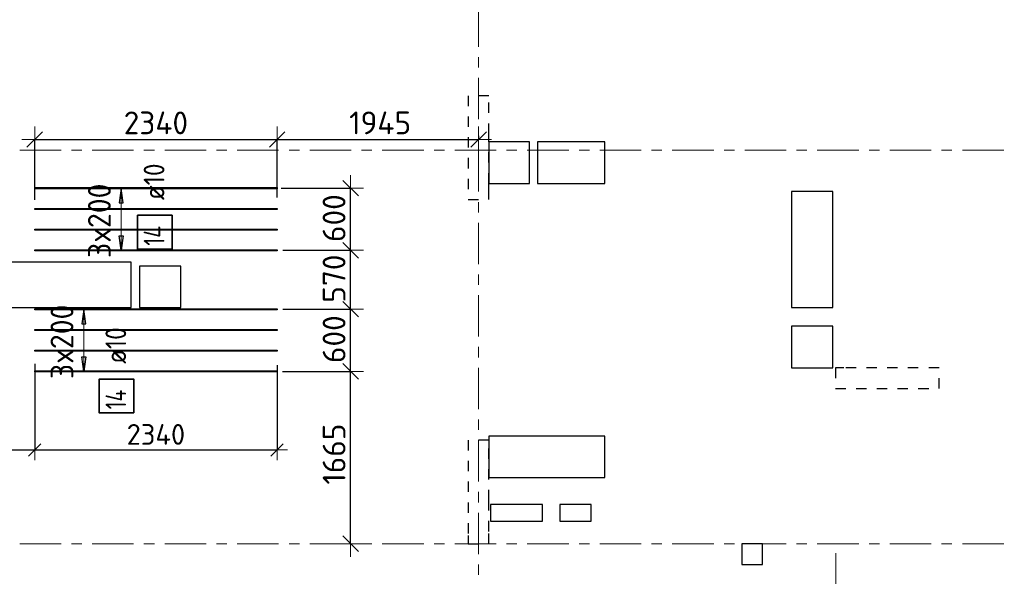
# Model space of a CAD drawing. Header units: metres. Extents: x -38 to 97, y -15 to 21.
# Tile 14 of 233: x 47.07 to 56.58, y 8.69 to 14.06. Entities that reach past the tile are written whole.
import ezdxf

# ---------------------------------------------------------------- set-up
doc = ezdxf.new("R2010")
doc.units = ezdxf.units.M
doc.header["$PDMODE"] = 65
for name, pattern in [('______11', [0.5, 0.4, -0.05, 0, -0.05]), ('______2', [0.0405, 0.03, -0.0105]), ('______5', [1.1, 0.8, -0.1, 0.1, -0.1])]:
    doc.linetypes.add(name, pattern=pattern)
for name, color, linetype, lineweight in [('XR$2$Осевая линия (1)', 7, '______5', 13), ('XR$5$Перекрытие (1)', 7, 'Continuous', 35), ('XR$5$Размерная линия (1)', 7, 'Continuous', 13), ('XR$5$Размерная линия_ общее', 7, 'Continuous', 13)]:
    doc.layers.add(name, color=color, linetype=linetype, lineweight=lineweight)
doc.layers.add('XR$5$Арм.стержн.Доп. Арм верхн.зоны Х', color=7, linetype='Continuous', lineweight=35, true_color=0x8c8cff)
doc.layers.add('XR$7$Стена_ бетон несущ.', color=7, linetype='Continuous', lineweight=70, true_color=0xb4b496)
doc.styles.add('ISOCPEUR', font='txt')
doc.dimstyles.new('DIMSTYLE_3', dxfattribs={"dimtxt": 0.2, "dimasz": 0.2, "dimexe": 0, "dimexo": 0, "dimgap": 0.1, "dimtad": 2, "dimdec": 0, "dimlfac": 1000, "dimrnd": 5, "dimzin": 12, "dimdsep": 46, "dimtxsty": 'ISOCPEUR', "dimblk1": 'ALL_ML_STRICH', "dimblk2": 'ALL_ML_STRICH', "dimsah": 1, "dimcen": 0, "dimclrd": 7, "dimclre": 256, "dimclrt": 7, "dimadec": 0, "dimazin": 0, "dimtfac": 1, "dimtdec": 0, "dimtix": 1, "dimtmove": 2, "dimatfit": 3, "dimfxl": 0, "dimtzin": 0, "dimlwd": 0, "dimlwe": -3, "dimarcsym": 0})
doc.dimstyles.new('DIMSTYLE_37', dxfattribs={"dimtxt": 0.22, "dimasz": 0.25, "dimexe": 0, "dimexo": 0, "dimgap": 0.11, "dimtad": 2, "dimdec": 0, "dimlfac": 1000, "dimrnd": 1, "dimzin": 12, "dimdsep": 46, "dimtxsty": 'ISOCPEUR', "dimblk1": 'ALL_ML_STRICH', "dimblk2": 'ALL_ML_STRICH', "dimsah": 1, "dimcen": 0, "dimclrd": 7, "dimclre": 256, "dimclrt": 7, "dimadec": 0, "dimazin": 0, "dimtfac": 1, "dimtdec": 0, "dimtix": 1, "dimtmove": 2, "dimatfit": 3, "dimfxl": 0, "dimtzin": 0, "dimlwd": 0, "dimlwe": -3, "dimarcsym": 0})
doc.dimstyles.new('DIMSTYLE_38', dxfattribs={"dimtxt": 0.22, "dimasz": 0.25, "dimexe": 0, "dimexo": 0, "dimgap": 0.11, "dimtad": 2, "dimdec": 0, "dimlfac": 1000, "dimrnd": 1, "dimzin": 12, "dimdsep": 46, "dimtxsty": 'ISOCPEUR', "dimblk1": 'ALL_ML_STRICH', "dimblk2": 'ALL_ML_STRICH', "dimsah": 1, "dimcen": 0, "dimclrd": 7, "dimclre": 256, "dimclrt": 7, "dimadec": 0, "dimazin": 0, "dimtfac": 1, "dimtdec": 0, "dimtix": 1, "dimtmove": 2, "dimatfit": 3, "dimfxl": 0, "dimtzin": 0, "dimlwd": 0, "dimlwe": -3, "dimarcsym": 0})
doc.dimstyles.new('DIMSTYLE_39', dxfattribs={"dimtxt": 0.22, "dimasz": 0.25, "dimexe": 0, "dimexo": 0, "dimgap": 0.11, "dimtad": 2, "dimdec": 0, "dimlfac": 1000, "dimrnd": 5, "dimzin": 12, "dimdsep": 46, "dimtxsty": 'ISOCPEUR', "dimblk1": 'ALL_ML_STRICH', "dimblk2": 'ALL_ML_STRICH', "dimsah": 1, "dimcen": 0, "dimclrd": 7, "dimclre": 256, "dimclrt": 7, "dimadec": 0, "dimazin": 0, "dimtfac": 1, "dimtdec": 0, "dimtix": 1, "dimtmove": 2, "dimatfit": 3, "dimfxl": 0, "dimtzin": 0, "dimlwd": 0, "dimlwe": -3, "dimarcsym": 0})
doc.dimstyles.new('DIMSTYLE_40', dxfattribs={"dimtxt": 0.22, "dimasz": 0.25, "dimexe": 0, "dimexo": 0, "dimgap": 0.11, "dimtad": 2, "dimdec": 0, "dimlfac": 1000, "dimrnd": 5, "dimzin": 12, "dimdsep": 46, "dimtxsty": 'ISOCPEUR', "dimblk1": 'ALL_ML_STRICH', "dimblk2": 'ALL_ML_STRICH', "dimsah": 1, "dimcen": 0, "dimclrd": 7, "dimclre": 256, "dimclrt": 7, "dimadec": 0, "dimazin": 0, "dimtfac": 1, "dimtdec": 0, "dimtix": 1, "dimtmove": 2, "dimatfit": 3, "dimfxl": 0, "dimtvp": 1.2, "dimtzin": 0, "dimlwd": 0, "dimlwe": -3, "dimarcsym": 0})
doc.dimstyles.new('DIMSTYLE_41', dxfattribs={"dimtxt": 0.22, "dimasz": 0.25, "dimexe": 0, "dimexo": 0, "dimgap": 0.11, "dimtad": 2, "dimdec": 0, "dimlfac": 1000, "dimrnd": 5, "dimzin": 12, "dimdsep": 46, "dimtxsty": 'ISOCPEUR', "dimblk1": 'ALL_ML_STRICH', "dimblk2": 'ALL_ML_STRICH', "dimsah": 1, "dimcen": 0, "dimclrd": 7, "dimclre": 256, "dimclrt": 7, "dimadec": 0, "dimazin": 0, "dimtfac": 1, "dimtdec": 0, "dimtix": 1, "dimtmove": 2, "dimatfit": 3, "dimfxl": 0, "dimtvp": 1.2, "dimtzin": 0, "dimlwd": 0, "dimlwe": -3, "dimarcsym": 0})

# ---------------------------------------------------------------- blocks, each defined once
blk = doc.blocks.new('ALL_ML_STRICH')
at = {"color": 0, "linetype": 'ByBlock', "lineweight": -2}
for p, q in [((0, -0.5), (0, 0.5)), ((-1, 0), (0.5, 0)), ((-0.3, -0.3), (0.3, 0.3))]:
    blk.add_line(p, q, dxfattribs=at)
blk = doc.blocks.new('*D595')
at = {"layer": 'DEFPOINTS', "color": 7, "linetype": 'Continuous', "lineweight": 13, "transparency": 33554687}
for p in [(47.2151, 12.9041), (47.2151, 12.3008), (49.5551, 12.3232)]:
    blk.add_point(p, dxfattribs=at)
at = {"layer": 'XR$5$Размерная линия_ общее', "color": 253, "linetype": 'Continuous', "lineweight": -2, "true_color": 0xa0a0a0, "transparency": 33554687}
for p, q in [((47.2151, 12.3208), (47.2151, 12.9041)), ((49.5551, 12.3432), (49.5551, 12.9041))]:
    blk.add_line(p, q, dxfattribs=at)
at = {"layer": 'XR$5$Размерная линия_ общее', "color": 7, "linetype": 'Continuous', "lineweight": -2, "transparency": 33554687}
blk.add_line((47.2151, 12.9041), (49.5551, 12.9041), dxfattribs=at)
at = {"layer": 'XR$5$Размерная линия_ общее', "color": 7, "linetype": 'Continuous', "lineweight": 13, "transparency": 33554687, "xscale": 0.25, "yscale": 0.25, "zscale": 0.25, "rotation": 180}
blk.add_blockref('ALL_ML_STRICH', (47.2151, 12.9041), dxfattribs=at)
at = {"layer": 'XR$5$Размерная линия_ общее', "color": 7, "linetype": 'Continuous', "lineweight": 13, "transparency": 33554687, "xscale": 0.25, "yscale": 0.25, "zscale": 0.25}
blk.add_blockref('ALL_ML_STRICH', (49.5551, 12.9041), dxfattribs=at)
at = {"layer": 'XR$5$Размерная линия_ общее', "color": 7, "linetype": 'Continuous', "lineweight": 13, "transparency": 33554687, "insert": (48.3851, 13.0641), "char_height": 0.22, "width": 0.88, "attachment_point": 5, "style": 'ISOCPEUR'}
blk.add_mtext('\\A1;{2340}', dxfattribs=at)
blk = doc.blocks.new('*D596')
at = {"layer": 'DEFPOINTS', "color": 7, "linetype": 'Continuous', "lineweight": 13, "transparency": 33554687}
for p in [(51.5, 12.96), (49.5551, 12.9041), (49.5551, 12.3232)]:
    blk.add_point(p, dxfattribs=at)
at = {"layer": 'XR$5$Размерная линия_ общее', "color": 253, "linetype": 'Continuous', "lineweight": -2, "true_color": 0xa0a0a0, "transparency": 33554687}
for p, q in [((51.5, 12.94), (51.5, 12.9041)), ((49.5551, 12.3432), (49.5551, 12.9041))]:
    blk.add_line(p, q, dxfattribs=at)
at = {"layer": 'XR$5$Размерная линия_ общее', "color": 7, "linetype": 'Continuous', "lineweight": -2, "transparency": 33554687}
blk.add_line((49.5551, 12.9041), (51.5, 12.9041), dxfattribs=at)
at = {"layer": 'XR$5$Размерная линия_ общее', "color": 7, "linetype": 'Continuous', "lineweight": 13, "transparency": 33554687, "xscale": 0.25, "yscale": 0.25, "zscale": 0.25, "rotation": 180}
blk.add_blockref('ALL_ML_STRICH', (49.5551, 12.9041), dxfattribs=at)
at = {"layer": 'XR$5$Размерная линия_ общее', "color": 7, "linetype": 'Continuous', "lineweight": 13, "transparency": 33554687, "xscale": 0.25, "yscale": 0.25, "zscale": 0.25}
blk.add_blockref('ALL_ML_STRICH', (51.5, 12.9041), dxfattribs=at)
at = {"layer": 'XR$5$Размерная линия_ общее', "color": 7, "linetype": 'Continuous', "lineweight": 13, "transparency": 33554687, "insert": (50.5495, 13.0641), "char_height": 0.22, "width": 0.88, "attachment_point": 5, "style": 'ISOCPEUR'}
blk.add_mtext('\\A1;{1945}', dxfattribs=at)
blk = doc.blocks.new('*D597')
at = {"layer": 'DEFPOINTS', "color": 7, "linetype": 'Continuous', "lineweight": 13, "transparency": 33554687}
for p in [(49.5084, 10.6647), (50.0288, 9), (50.2651, 9)]:
    blk.add_point(p, dxfattribs=at)
at = {"layer": 'XR$5$Размерная линия_ общее', "color": 253, "linetype": 'Continuous', "lineweight": -2, "true_color": 0xa0a0a0, "transparency": 33554687}
for p, q in [((49.6084, 10.6647), (50.2651, 10.6647)), ((50.2651, 9), (50.2651, 9))]:
    blk.add_line(p, q, dxfattribs=at)
at = {"layer": 'XR$5$Размерная линия_ общее', "color": 7, "linetype": 'Continuous', "lineweight": -2, "transparency": 33554687}
blk.add_line((50.2651, 9), (50.2651, 10.6647), dxfattribs=at)
at = {"layer": 'XR$5$Размерная линия_ общее', "color": 7, "linetype": 'Continuous', "lineweight": 13, "transparency": 33554687, "xscale": 0.25, "yscale": 0.25, "zscale": 0.25}
for p, rotation in [((50.2651, 10.6647), 90), ((50.2651, 9), 270)]:
    blk.add_blockref('ALL_ML_STRICH', p, dxfattribs=dict(at, rotation=rotation))
at = {"layer": 'XR$5$Размерная линия_ общее', "color": 7, "linetype": 'Continuous', "lineweight": 13, "transparency": 33554687, "insert": (50.1051, 9.8654), "char_height": 0.22, "width": 0.88, "attachment_point": 5, "rotation": 90, "style": 'ISOCPEUR'}
blk.add_mtext('\\A1;{1665}', dxfattribs=at)
blk = doc.blocks.new('*D598')
at = {"layer": 'DEFPOINTS', "color": 7, "linetype": 'Continuous', "lineweight": 13, "transparency": 33554687}
for p in [(49.5107, 11.2647), (49.5084, 10.6647), (50.2651, 10.6647)]:
    blk.add_point(p, dxfattribs=at)
at = {"layer": 'XR$5$Размерная линия_ общее', "color": 253, "linetype": 'Continuous', "lineweight": -2, "true_color": 0xa0a0a0, "transparency": 33554687}
for p, q in [((49.6107, 11.2647), (50.2651, 11.2647)), ((49.6084, 10.6647), (50.2651, 10.6647))]:
    blk.add_line(p, q, dxfattribs=at)
at = {"layer": 'XR$5$Размерная линия_ общее', "color": 7, "linetype": 'Continuous', "lineweight": -2, "transparency": 33554687}
blk.add_line((50.2651, 10.6647), (50.2651, 11.2647), dxfattribs=at)
at = {"layer": 'XR$5$Размерная линия_ общее', "color": 7, "linetype": 'Continuous', "lineweight": 13, "transparency": 33554687, "xscale": 0.25, "yscale": 0.25, "zscale": 0.25}
for p, rotation in [((50.2651, 11.2647), 90), ((50.2651, 10.6647), 270)]:
    blk.add_blockref('ALL_ML_STRICH', p, dxfattribs=dict(at, rotation=rotation))
at = {"layer": 'XR$5$Размерная линия_ общее', "color": 7, "linetype": 'Continuous', "lineweight": 13, "transparency": 33554687, "insert": (50.1051, 10.9757), "char_height": 0.22, "width": 0.66, "attachment_point": 5, "rotation": 90, "style": 'ISOCPEUR'}
blk.add_mtext('\\A1;{600}', dxfattribs=at)
blk = doc.blocks.new('*D599')
at = {"layer": 'DEFPOINTS', "color": 7, "linetype": 'Continuous', "lineweight": 13, "transparency": 33554687}
for p in [(49.5119, 11.8336), (49.5107, 11.2647), (50.2651, 11.2647)]:
    blk.add_point(p, dxfattribs=at)
at = {"layer": 'XR$5$Размерная линия_ общее', "color": 253, "linetype": 'Continuous', "lineweight": -2, "true_color": 0xa0a0a0, "transparency": 33554687}
for p, q in [((49.6119, 11.8336), (50.2651, 11.8336)), ((49.6107, 11.2647), (50.2651, 11.2647))]:
    blk.add_line(p, q, dxfattribs=at)
at = {"layer": 'XR$5$Размерная линия_ общее', "color": 7, "linetype": 'Continuous', "lineweight": -2, "transparency": 33554687}
blk.add_line((50.2651, 11.2647), (50.2651, 11.8336), dxfattribs=at)
at = {"layer": 'XR$5$Размерная линия_ общее', "color": 7, "linetype": 'Continuous', "lineweight": 13, "transparency": 33554687, "xscale": 0.25, "yscale": 0.25, "zscale": 0.25}
for p, rotation in [((50.2651, 11.8336), 90), ((50.2651, 11.2647), 270)]:
    blk.add_blockref('ALL_ML_STRICH', p, dxfattribs=dict(at, rotation=rotation))
at = {"layer": 'XR$5$Размерная линия_ общее', "color": 7, "linetype": 'Continuous', "lineweight": 13, "transparency": 33554687, "insert": (50.1051, 11.5602), "char_height": 0.22, "width": 0.66, "attachment_point": 5, "rotation": 90, "style": 'ISOCPEUR'}
blk.add_mtext('\\A1;{570}', dxfattribs=at)
blk = doc.blocks.new('*D600')
at = {"layer": 'DEFPOINTS', "color": 7, "linetype": 'Continuous', "lineweight": 13, "transparency": 33554687}
for p in [(49.4948, 12.4336), (49.5119, 11.8336), (50.2651, 11.8336)]:
    blk.add_point(p, dxfattribs=at)
at = {"layer": 'XR$5$Размерная линия_ общее', "color": 253, "linetype": 'Continuous', "lineweight": -2, "true_color": 0xa0a0a0, "transparency": 33554687}
for p, q in [((49.5948, 12.4336), (50.2651, 12.4336)), ((49.6119, 11.8336), (50.2651, 11.8336))]:
    blk.add_line(p, q, dxfattribs=at)
at = {"layer": 'XR$5$Размерная линия_ общее', "color": 7, "linetype": 'Continuous', "lineweight": -2, "transparency": 33554687}
blk.add_line((50.2651, 11.8336), (50.2651, 12.4336), dxfattribs=at)
at = {"layer": 'XR$5$Размерная линия_ общее', "color": 7, "linetype": 'Continuous', "lineweight": 13, "transparency": 33554687, "xscale": 0.25, "yscale": 0.25, "zscale": 0.25}
for p, rotation in [((50.2651, 12.4336), 90), ((50.2651, 11.8336), 270)]:
    blk.add_blockref('ALL_ML_STRICH', p, dxfattribs=dict(at, rotation=rotation))
at = {"layer": 'XR$5$Размерная линия_ общее', "color": 7, "linetype": 'Continuous', "lineweight": 13, "transparency": 33554687, "insert": (50.1051, 12.1446), "char_height": 0.22, "width": 0.66, "attachment_point": 5, "rotation": 90, "style": 'ISOCPEUR'}
blk.add_mtext('\\A1;{600}', dxfattribs=at)
blk = doc.blocks.new('*D651')
at = {"layer": 'DEFPOINTS', "color": 7, "linetype": 'Continuous', "lineweight": 13, "transparency": 33554687}
for p in [(47.2151, 10.7588), (45.65, 10.3957), (45.65, 9.9059)]:
    blk.add_point(p, dxfattribs=at)
at = {"layer": 'XR$5$Размерная линия (1)', "color": 9, "linetype": 'Continuous', "lineweight": -2, "true_color": 0xc7c7c7, "transparency": 33554687}
for p, q in [((47.2151, 10.7388), (47.2151, 9.9059)), ((45.65, 10.3757), (45.65, 9.9059))]:
    blk.add_line(p, q, dxfattribs=at)
at = {"layer": 'XR$5$Размерная линия (1)', "color": 7, "linetype": 'Continuous', "lineweight": -2, "transparency": 33554687}
blk.add_line((45.65, 9.9059), (47.2151, 9.9059), dxfattribs=at)
at = {"layer": 'XR$5$Размерная линия (1)', "color": 7, "linetype": 'Continuous', "lineweight": 13, "transparency": 33554687, "xscale": 0.2, "yscale": 0.2, "zscale": 0.2, "rotation": 180}
blk.add_blockref('ALL_ML_STRICH', (45.65, 9.9059), dxfattribs=at)
at = {"layer": 'XR$5$Размерная линия (1)', "color": 7, "linetype": 'Continuous', "lineweight": 13, "transparency": 33554687, "xscale": 0.2, "yscale": 0.2, "zscale": 0.2}
blk.add_blockref('ALL_ML_STRICH', (47.2151, 9.9059), dxfattribs=at)
at = {"layer": 'XR$5$Размерная линия (1)', "color": 7, "linetype": 'Continuous', "lineweight": 13, "transparency": 33554687, "insert": (46.4625, 10.0559), "char_height": 0.2, "width": 0.8, "attachment_point": 5, "style": 'ISOCPEUR'}
blk.add_mtext('\\A1;{1565}', dxfattribs=at)
blk = doc.blocks.new('*D652')
at = {"layer": 'DEFPOINTS', "color": 7, "linetype": 'Continuous', "lineweight": 13, "transparency": 33554687}
for p in [(47.2151, 10.7588), (49.5551, 10.7448), (47.2151, 9.9059)]:
    blk.add_point(p, dxfattribs=at)
at = {"layer": 'XR$5$Размерная линия (1)', "color": 9, "linetype": 'Continuous', "lineweight": -2, "true_color": 0xc7c7c7, "transparency": 33554687}
for p, q in [((47.2151, 10.7388), (47.2151, 9.9059)), ((49.5551, 10.7248), (49.5551, 9.9059))]:
    blk.add_line(p, q, dxfattribs=at)
at = {"layer": 'XR$5$Размерная линия (1)', "color": 7, "linetype": 'Continuous', "lineweight": -2, "transparency": 33554687}
blk.add_line((47.2151, 9.9059), (49.5551, 9.9059), dxfattribs=at)
at = {"layer": 'XR$5$Размерная линия (1)', "color": 7, "linetype": 'Continuous', "lineweight": 13, "transparency": 33554687, "xscale": 0.2, "yscale": 0.2, "zscale": 0.2, "rotation": 180}
blk.add_blockref('ALL_ML_STRICH', (47.2151, 9.9059), dxfattribs=at)
at = {"layer": 'XR$5$Размерная линия (1)', "color": 7, "linetype": 'Continuous', "lineweight": 13, "transparency": 33554687, "xscale": 0.2, "yscale": 0.2, "zscale": 0.2}
blk.add_blockref('ALL_ML_STRICH', (49.5551, 9.9059), dxfattribs=at)
at = {"layer": 'XR$5$Размерная линия (1)', "color": 7, "linetype": 'Continuous', "lineweight": 13, "transparency": 33554687, "insert": (48.3851, 10.0559), "char_height": 0.2, "width": 0.8, "attachment_point": 5, "style": 'ISOCPEUR'}
blk.add_mtext('\\A1;{2340}', dxfattribs=at)

msp = doc.modelspace()

# ---------------------------------------------------------------- linework, layer by layer
at = {"layer": 'XR$2$Осевая линия (1)', "color": 253, "linetype": '______11', "lineweight": 13, "true_color": 0xa0a0a0, "transparency": 33554687}
for p, q in [((51.5, 6.8), (51.5, 19.78)), ((-2.63, 12.8), (62.6, 12.8)), ((-2.63, 9), (62.6, 9)), ((54.95, -3.39), (54.95, 8.98))]:
    msp.add_line(p, q, dxfattribs=at)
at = {"layer": 'XR$5$Арм.стержн.Доп. Арм верхн.зоны Х', "color": 253, "linetype": 'Continuous', "lineweight": -3, "true_color": 0xa0a0a0, "transparency": 33554687}
for p, q in [((48.0496, 12.4336), (47.9496, 12.4336)), ((48.0496, 12.4336), (48.1496, 12.4336)), ((48.0496, 11.8336), (47.9496, 11.8336)), ((48.0496, 11.8336), (48.1496, 11.8336)), ((47.6887, 11.2647), (47.5887, 11.2647)), ((47.6887, 11.2647), (47.7887, 11.2647)), ((47.6887, 10.6647), (47.5887, 10.6647)), ((47.6887, 10.6647), (47.7887, 10.6647))]:
    msp.add_line(p, q, dxfattribs=at)
at = {"layer": 'XR$5$Арм.стержн.Доп. Арм верхн.зоны Х', "color": 7, "linetype": 'Continuous', "lineweight": 25, "transparency": 33554687}
for p, q in [((48.0496, 12.4336), (48.0296, 12.2936)), ((48.0696, 12.2936), (48.0496, 12.4336)), ((48.0296, 12.2936), (48.0696, 12.2936)), ((48.0496, 11.8336), (48.0296, 11.9736)), ((48.0296, 11.9736), (48.0696, 11.9736)), ((48.0696, 11.9736), (48.0496, 11.8336)), ((47.6887, 11.2647), (47.6687, 11.1247)), ((47.7087, 11.1247), (47.6887, 11.2647)), ((47.6687, 11.1247), (47.7087, 11.1247)), ((47.6887, 10.6647), (47.6687, 10.8047)), ((47.6687, 10.8047), (47.7087, 10.8047)), ((47.7087, 10.8047), (47.6887, 10.6647))]:
    msp.add_line(p, q, dxfattribs=at)
at = {"layer": 'XR$5$Арм.стержн.Доп. Арм верхн.зоны Х', "color": 7, "linetype": 'Continuous', "lineweight": 13, "transparency": 33554687}
for p, q in [((48.0496, 12.4336), (48.0496, 12.4336)), ((48.0496, 11.8336), (48.0496, 12.4336)), ((48.0496, 11.8336), (48.0496, 11.8336)), ((47.6887, 11.2647), (47.6887, 11.2647)), ((47.6887, 10.6647), (47.6887, 11.2647)), ((47.6887, 10.6647), (47.6887, 10.6647))]:
    msp.add_line(p, q, dxfattribs=at)
at = {"layer": 'XR$5$Арм.стержн.Доп. Арм верхн.зоны Х', "color": 4, "linetype": 'Continuous', "lineweight": 25, "transparency": 33554687}
for points in [[(49.5551, 12.4286), (47.2151, 12.4286), (47.2151, 12.4386), (49.5551, 12.4386), (49.5551, 12.4286)], [(49.5551, 12.2286), (47.2151, 12.2286), (47.2151, 12.2386), (49.5551, 12.2386), (49.5551, 12.2286)], [(49.5551, 12.0286), (47.2151, 12.0286), (47.2151, 12.0386), (49.5551, 12.0386), (49.5551, 12.0286)], [(49.5551, 11.8286), (47.2151, 11.8286), (47.2151, 11.8386), (49.5551, 11.8386), (49.5551, 11.8286)], [(49.5551, 11.2597), (47.2151, 11.2597), (47.2151, 11.2697), (49.5551, 11.2697), (49.5551, 11.2597)], [(49.5551, 11.0597), (47.2151, 11.0597), (47.2151, 11.0697), (49.5551, 11.0697), (49.5551, 11.0597)], [(49.5551, 10.8597), (47.2151, 10.8597), (47.2151, 10.8697), (49.5551, 10.8697), (49.5551, 10.8597)], [(49.5551, 10.6597), (47.2151, 10.6597), (47.2151, 10.6697), (49.5551, 10.6697), (49.5551, 10.6597)]]:
    msp.add_lwpolyline(points, dxfattribs=at)
at = {"layer": 'XR$5$Арм.стержн.Доп. Арм верхн.зоны Х', "color": 7, "linetype": 'Continuous', "lineweight": 35, "transparency": 33554687}
for points in [[(48.5409, 11.8454), (48.5409, 12.172), (48.2076, 12.172), (48.2076, 11.8454), (48.5409, 11.8454)], [(48.1714, 10.2642), (48.1714, 10.5909), (47.8381, 10.5909), (47.8381, 10.2642), (48.1714, 10.2642)]]:
    msp.add_lwpolyline(points, dxfattribs=at)
at = {"layer": 'XR$5$Перекрытие (1)', "color": 7, "linetype": 'Continuous', "lineweight": 25, "transparency": 33554687}
for p, q in [((51.99, 12.8802), (51.6, 12.8801)), ((51.6, 12.8801), (51.6, 12.4801)), ((51.99, 12.4802), (51.99, 12.8802)), ((52.07, 12.8802), (52.07, 12.4802)), ((52.72, 12.8802), (52.07, 12.8802)), ((52.72, 12.4802), (52.72, 12.8802)), ((51.6, 12.4801), (51.99, 12.4802)), ((52.07, 12.4802), (52.72, 12.4802)), ((54.5206, 12.4003), (54.5206, 11.2803)), ((54.9206, 12.4003), (54.5206, 12.4003)), ((54.9206, 11.2803), (54.9206, 12.4003)), ((48.1469, 11.7202), (46.0469, 11.7202)), ((48.1469, 11.2802), (48.1469, 11.7202)), ((48.2269, 11.6802), (48.2269, 11.2802)), ((48.6269, 11.6802), (48.2269, 11.6802)), ((48.6269, 11.2802), (48.6269, 11.6802)), ((46.0469, 11.2802), (48.1469, 11.2802)), ((48.2269, 11.2802), (48.6269, 11.2802)), ((54.5206, 11.2803), (54.9206, 11.2803)), ((54.5206, 11.1002), (54.5206, 10.7002)), ((54.9206, 11.1002), (54.5206, 11.1002)), ((54.9206, 10.7002), (54.9206, 11.1002)), ((54.5206, 10.7002), (54.9206, 10.7002)), ((51.6, 10.0404), (51.6, 9.6404)), ((52.72, 10.0404), (51.6, 10.0404)), ((52.72, 9.6404), (52.72, 10.0404)), ((51.6, 9.6404), (52.72, 9.6404)), ((51.6156, 9.3795), (51.6156, 9.2195)), ((52.1156, 9.3795), (51.6156, 9.3795)), ((52.1156, 9.2195), (52.1156, 9.3795)), ((52.2856, 9.3795), (52.2856, 9.2195)), ((52.5856, 9.3795), (52.2856, 9.3795)), ((52.5856, 9.2195), (52.5856, 9.3795)), ((51.6156, 9.2195), (52.1156, 9.2195)), ((52.2856, 9.2195), (52.5856, 9.2195)), ((54.24, 9.0003), (54.04, 9.0002)), ((54.04, 9.0002), (54.04, 8.8002)), ((54.24, 8.8003), (54.24, 9.0003)), ((54.04, 8.8002), (54.24, 8.8003))]:
    msp.add_line(p, q, dxfattribs=at)
at = {"layer": 'XR$7$Стена_ бетон несущ.', "color": 253, "linetype": '______2', "lineweight": -3, "true_color": 0xa0a0a0, "transparency": 33554687}
for p, q in [((51.4, 13.325), (51.4, 12.325)), ((51.6, 13.325), (51.4, 13.325)), ((51.6, 12.9596), (51.6, 13.325)), ((51.6, 12.8796), (51.6, 12.9596)), ((51.6, 12.48), (51.6, 12.8796)), ((51.6, 12.4), (51.6, 12.48)), ((51.6, 12.325), (51.6, 12.4)), ((51.4, 12.325), (51.6, 12.325)), ((55.025, 10.7), (54.945, 10.7)), ((54.945, 10.7), (54.945, 10.5)), ((55.945, 10.7), (55.025, 10.7)), ((55.945, 10.5), (55.945, 10.7)), ((54.945, 10.5), (55.945, 10.5)), ((51.4, 10), (51.4, 9.08)), ((51.6, 10), (51.4, 10)), ((51.6, 9.6201), (51.6, 10)), ((51.6, 9.4201), (51.6, 9.6201)), ((51.6, 9.12), (51.6, 9.4201)), ((51.4, 9.08), (51.4, 9)), ((51.6, 9), (51.6, 9.12)), ((51.4, 9), (51.6, 9))]:
    msp.add_line(p, q, dxfattribs=at)

# ---------------------------------------------------------------- texts
at = {"layer": 'XR$5$Арм.стержн.Доп. Арм верхн.зоны Х', "color": 7, "linetype": 'Continuous', "lineweight": 25, "transparency": 33554687, "char_height": 0.2, "attachment_point": 7, "rotation": 90, "style": 'ISOCPEUR'}
for s, insert, width in [('\\W0.89; ø10 ', (48.4676, 12.2054), 0.749105), ('\\W0.76;14', (48.4676, 11.8787), 0.336375), ('\\W0.89; ø10 ', (48.0981, 10.6242), 0.749105), ('\\W0.76;14', (48.0981, 10.2976), 0.336375)]:
    msp.add_mtext(s, dxfattribs=dict(at, insert=insert, width=width))
at = {"layer": 'XR$5$Арм.стержн.Доп. Арм верхн.зоны Х', "color": 7, "linetype": 'Continuous', "lineweight": 13, "transparency": 33554687, "char_height": 0.22, "width": 0.873359, "attachment_point": 7, "rotation": 90, "style": 'ISOCPEUR'}
for insert in [(47.9496, 11.7596), (47.5887, 10.5907)]:
    msp.add_mtext('\\W0.95;3x200', dxfattribs=dict(at, insert=insert))

# ---------------------------------------------------------------- dimensions: what is measured, and where the dimension line sits
at = {"layer": 'XR$5$Размерная линия (1)', "color": 7, "linetype": 'Continuous', "lineweight": 13, "transparency": 33554687}
for base, p1, p2, picture, middle in [((47.2151, 9.9059), (45.65, 10.3757), (47.2151, 10.7388), '*D651', (46.4625, 10.0559)), ((49.5551, 9.9059), (47.2151, 10.7388), (49.5551, 10.7248), '*D652', (48.3851, 10.0559))]:
    dim = msp.add_linear_dim(base=base, p1=p1, p2=p2, dimstyle='DIMSTYLE_3', override={"dimpost": '<>', "dimclrd": 7, "dimclre": 9, "dimclrt": 7, "dimlwd": 0, "dimlwe": 65533}, dxfattribs=at)
    dim.commit()
    dim.dimension.update_dxf_attribs({"geometry": picture, "text_midpoint": middle, "dimtype": 160})
at = {"layer": 'XR$5$Размерная линия_ общее', "color": 7, "linetype": 'Continuous', "lineweight": 13, "transparency": 33554687}
for base, p1, p2, dimstyle, picture, middle in [((49.5551, 12.9041), (47.2151, 12.3208), (49.5551, 12.3432), 'DIMSTYLE_37', '*D595', (48.3851, 13.0641)), ((51.5, 12.9041), (49.5551, 12.3432), (51.5, 12.94), 'DIMSTYLE_38', '*D596', (50.5495, 13.0641))]:
    dim = msp.add_linear_dim(base=base, p1=p1, p2=p2, dimstyle=dimstyle, override={"dimpost": '<>', "dimclrd": 7, "dimclre": 253, "dimclrt": 7, "dimlwd": 0, "dimlwe": 65533}, dxfattribs=at)
    dim.commit()
    dim.dimension.update_dxf_attribs({"geometry": picture, "text_midpoint": middle, "dimtype": 160})
for base, p1, p2, dimstyle, picture, middle in [((50.2651, 12.4336), (49.6119, 11.8336), (49.5948, 12.4336), 'DIMSTYLE_41', '*D600', (50.1051, 12.1446)), ((50.2651, 11.8336), (49.6107, 11.2647), (49.6119, 11.8336), 'DIMSTYLE_41', '*D599', (50.1051, 11.5602)), ((50.2651, 11.2647), (49.6084, 10.6647), (49.6107, 11.2647), 'DIMSTYLE_40', '*D598', (50.1051, 10.9757)), ((50.2651, 10.6647), (50.2651, 9), (49.6084, 10.6647), 'DIMSTYLE_39', '*D597', (50.1051, 9.8654))]:
    dim = msp.add_linear_dim(base=base, p1=p1, p2=p2, angle=90, dimstyle=dimstyle, override={"dimpost": '<>', "dimclrd": 7, "dimclre": 253, "dimclrt": 7, "dimlwd": 0, "dimlwe": 65533}, dxfattribs=at)
    dim.commit()
    dim.dimension.update_dxf_attribs({"geometry": picture, "text_midpoint": middle, "dimtype": 160})

doc.saveas('drawing.dxf')
